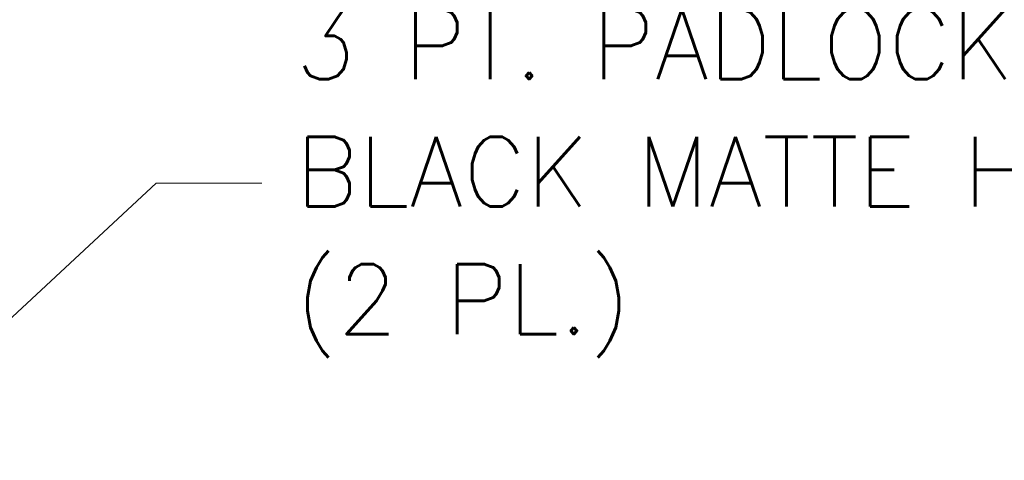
# Model space of a CAD drawing. Header units: inches. Extents: x 10 to 331, y 10 to 212.
# Tile 30 of 145: x 62.45 to 80.78, y 52.46 to 60.65. Entities that reach past the tile are written whole.
import ezdxf

# ---------------------------------------------------------------- set-up
doc = ezdxf.new("R2010")
doc.units = ezdxf.units.IN
doc.header["$LTSCALE"] = 20
doc.header["$MEASUREMENT"] = 0
doc.layers.add('Symbol (ANSI)', color=7, linetype='Continuous', lineweight=5)
doc.styles.add('ROMANS', font='romans.shx')
doc.dimstyles.new('Default (ANSI)$7', dxfattribs={"dimscale": 20, "dimtxt": 0.065, "dimasz": 0.098425, "dimexe": 0.125, "dimexo": 0.0625, "dimgap": 0.031496, "dimtad": 0, "dimtih": 1, "dimtoh": 1, "dimrnd": 1e-08, "dimzin": 0, "dimdsep": 46, "dimtxsty": 'ROMANS', "dimcen": 0.09, "dimdle": 0.393701, "dimclrd": 256, "dimclre": 256, "dimclrt": 256, "dimadec": 0, "dimazin": 0, "dimtfac": 1.538462, "dimtofl": 0, "dimtmove": 0, "dimatfit": 3, "dimfxl": 1, "dimtolj": 1, "dimtzin": 0, "dimlwd": -1, "dimlwe": -1, "dimarcsym": 0})

msp = doc.modelspace()

# ---------------------------------------------------------------- texts
at = {"layer": 'Symbol (ANSI)', "insert": (67.588, 57.609), "char_height": 1.3, "width": 22.77803, "attachment_point": 4, "line_spacing_factor": 1.093904, "style": 'ROMANS'}
msp.add_mtext('{\\fRomanS|b0|i0;\\H1.3000;3 PT. PADLOCKING\\PBLACK MATTE HANDLE\\P(2 PL.)}', dxfattribs=at)

# ---------------------------------------------------------------- leaders
at = {"layer": 'Symbol (ANSI)', "annotation_type": 0, "has_hookline": 1, "hookline_direction": 0, "text_width": 22.165}
msp.add_leader([(59.44, 52.457), (64.99, 57.609), (66.958, 57.609)], dimstyle='Default (ANSI)$7', override={"dimtad": 0}, dxfattribs=at)

doc.saveas('drawing.dxf')
